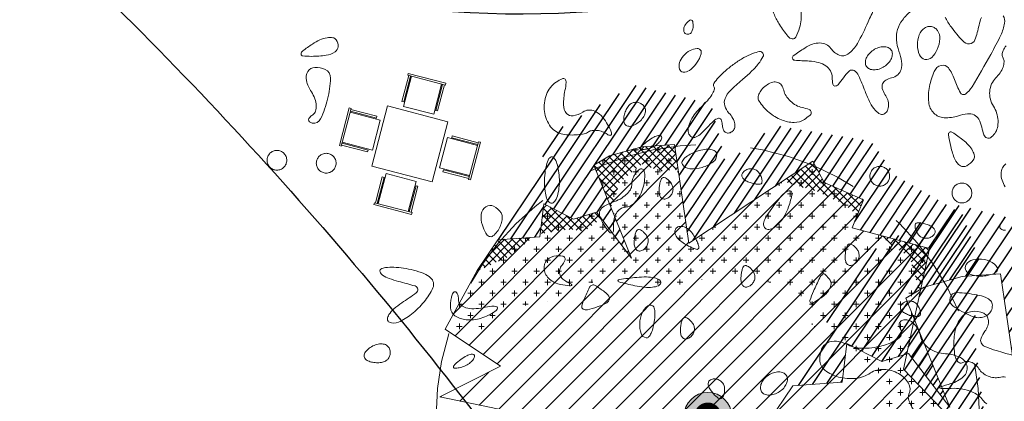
# Model space of a CAD drawing. Header units: millimetres. Extents: x -1402 to -179, y -280 to 6164.
# Tile 103 of 212: x -767.32 to -754.66, y 2765.57 to 2770.47. Entities that reach past the tile are written whole.
import ezdxf

# ---------------------------------------------------------------- set-up
doc = ezdxf.new("R2010")
doc.units = ezdxf.units.MM
doc.linetypes.add('AJN-Projection', pattern=[0.375, 0.25, -0.125])
doc.layers.get('0').update_dxf_attribs({"linetype": 'CONTINUOUS'})
for name, color, linetype in [('AJN-2-SBT-V', 51, 'CONTINUOUS'), ('AJN-6-VGT-OMBRE', 251, 'CONTINUOUS'), ('AJN-6-VGT-OMBRE-G', 251, 'CONTINUOUS')]:
    doc.layers.add(name, color=color, linetype=linetype)
for name, color, linetype, lineweight, true_color in [('AJN-6-Etang', 7, 'CONTINUOUS', 15, 0x46a499), ('AJN-6-PAY-TRONC', 7, 'CONTINUOUS', 9, 0x1d3a2b), ('AJN-6-VGT- GRAND ARBRE', 7, 'CONTINUOUS', 9, 0x23583a), ('AJN-6-VGT-ARBRE 2', 7, 'CONTINUOUS', 9, 0x25601a), ('AJN-6-VGT-ARBRE 5', 7, 'CONTINUOUS', 9, 0x677f2e), ('AJN-6-VGT-Bouleau', 7, 'CONTINUOUS', 9, 0x2a6a10), ('AJN-6-VGT-MOTIF EXIST', 7, 'CONTINUOUS', 9, 0x23583a)]:
    doc.layers.add(name, color=color, linetype=linetype, lineweight=lineweight, true_color=true_color)
doc.layers.add('AJN-8-252-H', color=252, linetype='CONTINUOUS', lineweight=20)
pattern_1 = [(45, (-4601.89262, 23.74093), (-0.0883883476, 0.0883883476), []), (135, (-4601.89262, 23.74093), (-0.0883883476, -0.0883883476), [])]

# ---------------------------------------------------------------- blocks, each defined once
blk = doc.blocks.new('table ext 1')
at = {"lineweight": 0, "ltscale": 0.1}
for p, q in [((-6648.44, -1492.046), (-6648.44, -1492.071)), ((-6648.44, -1492.071), (-6648.44, -1492.046)), ((-6648.44, -1492.046), (-6647.94, -1492.046)), ((-6647.94, -1492.071), (-6648.44, -1492.071)), ((-6648.428, -1492.071), (-6648.428, -1492.416)), ((-6648.403, -1492.416), (-6648.403, -1492.071)), ((-6648.39, -1492.071), (-6648.39, -1492.471)), ((-6647.99, -1492.471), (-6647.99, -1492.071)), ((-6647.978, -1492.416), (-6647.978, -1492.071)), ((-6647.953, -1492.071), (-6647.953, -1492.416)), ((-6647.94, -1492.046), (-6647.94, -1492.071)), ((-6647.94, -1492.071), (-6647.94, -1492.046)), ((-6648.428, -1492.416), (-6648.403, -1492.416)), ((-6647.953, -1492.416), (-6647.978, -1492.416)), ((-6647.79, -1492.517), (-6648.59, -1492.517)), ((-6648.59, -1492.517), (-6648.59, -1493.317)), ((-6648.39, -1492.471), (-6647.99, -1492.471)), ((-6647.79, -1493.317), (-6647.79, -1492.517)), ((-6649.061, -1492.667), (-6649.036, -1492.667)), ((-6649.036, -1492.667), (-6649.061, -1492.667)), ((-6649.061, -1492.667), (-6649.061, -1493.167)), ((-6649.036, -1493.167), (-6649.036, -1492.667)), ((-6647.344, -1493.167), (-6647.344, -1492.667)), ((-6647.319, -1492.667), (-6647.344, -1492.667)), ((-6647.344, -1492.667), (-6647.319, -1492.667)), ((-6647.319, -1492.667), (-6647.319, -1493.167)), ((-6649.036, -1492.679), (-6648.691, -1492.679)), ((-6648.691, -1492.704), (-6649.036, -1492.704)), ((-6649.036, -1492.717), (-6648.636, -1492.717)), ((-6648.691, -1492.679), (-6648.691, -1492.704)), ((-6648.636, -1492.717), (-6648.636, -1493.117)), ((-6647.344, -1492.717), (-6647.744, -1492.717)), ((-6647.744, -1492.717), (-6647.744, -1493.117)), ((-6647.344, -1492.679), (-6647.69, -1492.679)), ((-6647.69, -1492.679), (-6647.69, -1492.704)), ((-6647.69, -1492.704), (-6647.344, -1492.704)), ((-6649.061, -1493.167), (-6649.036, -1493.167)), ((-6649.036, -1493.167), (-6649.061, -1493.167)), ((-6648.636, -1493.117), (-6649.036, -1493.117)), ((-6648.691, -1493.129), (-6649.036, -1493.129)), ((-6649.036, -1493.154), (-6648.691, -1493.154)), ((-6648.691, -1493.154), (-6648.691, -1493.129)), ((-6647.744, -1493.117), (-6647.344, -1493.117)), ((-6647.69, -1493.154), (-6647.69, -1493.129)), ((-6647.69, -1493.129), (-6647.344, -1493.129)), ((-6647.344, -1493.154), (-6647.69, -1493.154)), ((-6647.319, -1493.167), (-6647.344, -1493.167)), ((-6647.344, -1493.167), (-6647.319, -1493.167)), ((-6648.59, -1493.317), (-6647.79, -1493.317)), ((-6648.428, -1493.763), (-6648.428, -1493.418)), ((-6648.428, -1493.418), (-6648.403, -1493.418)), ((-6648.403, -1493.418), (-6648.403, -1493.763)), ((-6648.39, -1493.763), (-6648.39, -1493.363)), ((-6648.39, -1493.363), (-6647.99, -1493.363)), ((-6647.99, -1493.363), (-6647.99, -1493.763)), ((-6647.953, -1493.418), (-6647.978, -1493.418)), ((-6647.978, -1493.418), (-6647.978, -1493.763)), ((-6647.953, -1493.763), (-6647.953, -1493.418)), ((-6647.94, -1493.763), (-6648.44, -1493.763)), ((-6648.44, -1493.788), (-6648.44, -1493.763)), ((-6648.44, -1493.763), (-6648.44, -1493.788)), ((-6648.44, -1493.788), (-6647.94, -1493.788)), ((-6647.94, -1493.788), (-6647.94, -1493.763)), ((-6647.94, -1493.763), (-6647.94, -1493.788))]:
    blk.add_line(p, q, dxfattribs=at)
blk = doc.blocks.new('ARBRE 2')
at = {"layer": 'AJN-6-VGT-OMBRE'}
h = blk.add_hatch(dxfattribs=at)
h.set_pattern_fill('ANSI31', color=256, scale=1.6, angle=45)
h.set_pattern_definition([(90, (-1859450.546, -3145762.69111), (-0.2, 3e-17), [])])
h.paths.add_polyline_path([(3.64, 4.599), (2.983, 5.847), (2.077, 6.504), (0.484, 6.39), (-0.363, 6.701), (-2.229, 5.852), (-2.624, 4.608), (-3.582, 5.482), (-5.154, 4.911), (-5.97, 3.233), (-5.724, 0.621), (-5.025, 1.165), (-5.343, 1.786), (-4.644, 1.863), (-4.325, 2.252), (-3.18, 1.863), (-4.92, 3.044), (-4.757, 3.39), (-4.298, 3.925), (-3.753, 4.349), (-2.353, 2.796), (-1.145, 5.669), (-0.7, 5.436), (0.191, 5.592), (0.318, 4.971), (1.909, 5.515), (2.863, 3.107), (5.343, 2.563), (4.635, 3.461)])
at = {"layer": 'AJN-6-VGT-ARBRE 2'}
blk.add_lwpolyline([(-4.757, 3.39), (-4.298, 3.925), (-3.753, 4.349), (-2.353, 2.796), (-1.145, 5.669), (-0.7, 5.436), (0.191, 5.592), (0.318, 4.971), (1.909, 5.515), (2.863, 3.107), (5.343, 2.563), (4.644, 0.311), (5.725, -0.389), (5.025, -0.621), (5.661, -1.165), (5.407, -2.02), (5.216, -2.485), (4.898, -2.952), (4.516, -3.496), (3.435, -3.573), (2.799, -4.971), (1.018, -5.671), (0.7, -3.729), (0.445, -5.515), (0.445, -5.204), (0.191, -4.894), (0.063, -5.748), (-1.208, -5.592), (-1.653, -5.437), (-2.226, -5.204), (-2.926, -4.894), (-0.827, -2.098), (-3.117, -4.117), (-2.608, -1.864), (-4.898, -2.796), (-4.198, -1.554), (-5.598, -1.554), (-5.661, -0.854), (-5.724, -0.156), (-5.724, 0.621), (-5.025, 1.165), (-5.343, 1.786), (-4.644, 1.863), (-4.325, 2.252), (-3.18, 1.863), (-4.92, 3.044)], close=True, dxfattribs=at)
at = {"layer": 'AJN-6-VGT-ARBRE 2', "const_width": 0.286}
blk.add_lwpolyline([(-0.143, 0, 1), (0.143, 0, 1)], format="xyb", close=True, dxfattribs=at)
blk = doc.blocks.new('Arbre 5')
at = {"layer": 'AJN-6-PAY-TRONC', "linetype": 'Continuous'}
h = blk.add_hatch(color=256, dxfattribs=at)
edge = h.paths.add_edge_path()
edge.add_arc((0, 0), 0.538, 0, 360)
at = {"layer": 'AJN-6-VGT-ARBRE 5'}
h = blk.add_hatch(dxfattribs=at)
h.set_pattern_fill('ANSI31', color=256, scale=3)
h.set_pattern_definition([(45, (-4601.89262, 23.74093), (-0.265165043, 0.265165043), [])])
h.paths.add_polyline_path([(-2.23, 5.901), (-1.496, 6.106), (-0.753, 6.158), (-0.43, 3.923), (2.381, 5.775), (2.641, 5.298), (3.533, 4.902), (3.274, 4.269), (5.028, 3.8), (4.436, 1.066), (6.335, -0.913), (4.353, -2.513), (4.903, -3.791), (4.135, -3.578), (4.379, -4.448), (3.636, -5.063), (3.185, -5.366), (2.62, -5.593), (1.95, -5.851), (0.933, -5.271), (-0.477, -6.143), (-2.496, -5.7), (-1.614, -3.766), (-2.916, -5.215), (-2.729, -4.937), (-2.771, -4.505), (-3.399, -5.195), (-4.446, -4.291), (-4.752, -3.884), (-5.126, -3.331), (-5.567, -2.632), (-2.003, -1.385), (-5.271, -1.82), (-3.461, -0.105), (-6.075, 0.436), (-4.701, 1.13), (-5.956, 1.971), (-5.593, 2.637), (-5.229, 3.302), (-4.762, 3.999), (-3.808, 4.066), (-3.72, 4.815), (-3.046, 4.463), (-2.526, 4.621), (-1.733, 3.584), (-2.584, 5.69)])
h = blk.add_hatch(dxfattribs=at)
h.set_pattern_fill('CROSS', color=256)
h.set_pattern_definition([(0, (-4601.89262, 23.74093), (0.25, 0.25), [0.125, -0.375]), (90, (-4601.83012, 23.67843), (-0.25, 0.25), [0.125, -0.375])])
h.paths.add_polyline_path([(5.028, 3.8), (3.274, 4.269), (3.533, 4.902), (2.641, 5.298), (2.381, 5.775), (-0.43, 3.923), (-0.753, 6.158), (-1.496, 6.106), (-2.23, 5.901), (-2.584, 5.69), (-1.733, 3.584), (-2.526, 4.621), (-3.046, 4.463), (-3.72, 4.815), (-3.808, 4.066), (-4.762, 3.999), (-5.229, 3.302), (-5.593, 2.637), (-5.956, 1.971), (-5.727, 1.818), (-4.803, 2.037), (-4.302, 2.481), (-3.558, 2.61), (-3.243, 2.638), (-3, 2.824), (-2.599, 3.039), (-2.07, 3.21), (-1.483, 3.11), (-1.039, 2.953), (-0.667, 2.981), (-0.324, 3.024), (0.235, 3.21), (1.208, 3.067), (1.608, 2.996), (2.195, 2.467), (2.281, 2.138), (2.911, 1.637), (3.24, 1.594), (3.626, 1.165), (3.998, 0.464), (3.998, 0.207), (3.998, -0.237), (4.857, -0.852), (5.113, -1.419), (5.18, -1.846), (6.335, -0.913), (4.436, 1.066)])
at = {"layer": 'AJN-6-VGT-ARBRE 5', "linetype": 'Continuous'}
h = blk.add_hatch(dxfattribs=at)
h.set_pattern_fill('ANSI37', color=256)
h.set_pattern_definition(pattern_1)
h.paths.add_polyline_path([(-0.753, 6.158), (-1.496, 6.106), (-2.23, 5.901), (-2.584, 5.69), (-2.198, 4.734), (-1.992, 5.311), (-1.495, 5.712), (-1.076, 5.551), (-0.671, 5.59)])
h = blk.add_hatch(dxfattribs=at)
h.set_pattern_fill('ANSI37', color=256)
h.set_pattern_definition(pattern_1)
h.paths.add_polyline_path([(2.641, 5.298), (2.381, 5.775), (1.695, 5.323), (2.492, 5.088), (3.122, 4.784), (3.389, 4.55), (3.533, 4.902)])
h = blk.add_hatch(dxfattribs=at)
h.set_pattern_fill('ANSI37', color=256)
h.set_pattern_definition(pattern_1)
h.paths.add_polyline_path([(-2.414, 4.473), (-2.526, 4.621), (-3.046, 4.463), (-3.72, 4.815), (-3.8, 4.135), (-3.133, 4.235), (-2.804, 4.196)])
h = blk.add_hatch(dxfattribs=at)
h.set_pattern_fill('ANSI37', color=256)
h.set_pattern_definition(pattern_1)
h.paths.add_polyline_path([(-3.956, 4.055), (-4.762, 3.999), (-5.229, 3.302), (-5.236, 3.29), (-4.505, 3.623)])
h = blk.add_hatch(dxfattribs=at)
h.set_pattern_fill('ANSI37', color=256)
h.set_pattern_definition(pattern_1)
h.paths.add_polyline_path([(5.028, 3.8), (3.904, 4.101), (4.1, 3.929), (4.58, 3.598), (4.81, 2.796)])
h = blk.add_hatch(dxfattribs=at)
h.set_pattern_fill('ANSI37', color=256)
h.set_pattern_definition(pattern_1)
h.paths.add_polyline_path([(5.77, -0.324), (5.974, -1.205), (6.335, -0.913)])
at = {"layer": 'AJN-6-VGT-OMBRE-G'}
h = blk.add_hatch(dxfattribs=at)
h.set_pattern_fill('ANSI31', color=256, scale=1.728, angle=11.1742)
h.set_pattern_definition([(56.174208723, (-3559528.00428, -1704447.6919), (-0.1794385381, 0.120240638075), [])])
h.paths.add_polyline_path([(6.03, 1.938), (6.192, 3.453), (5.773, 4.586), (4.276, 5.442), (3.702, 6.23), (1.519, 6.591), (0.416, 5.712), (0.082, 7.072), (-1.671, 7.504), (-3.413, 6.49), (-4.762, 3.999), (-3.808, 4.066), (-3.72, 4.815), (-3.046, 4.463), (-2.526, 4.621), (-1.733, 3.584), (-2.584, 5.69), (-2.23, 5.901), (-1.496, 6.106), (-0.753, 6.158), (-0.43, 3.923), (2.381, 5.775), (2.641, 5.298), (3.533, 4.902), (3.274, 4.269), (5.028, 3.8), (4.436, 1.066), (6.335, -0.913), (6.239, 0.319)])
at = {"layer": 'AJN-6-PAY-TRONC', "linetype": 'AJN-Projection', "ltscale": 10}
blk.add_circle((0, 0), 6.161, dxfattribs=at)
at = {"layer": 'AJN-6-PAY-TRONC', "linetype": 'Continuous'}
blk.add_circle((0, 0), 0.538, dxfattribs=at)
at = {"layer": 'AJN-6-VGT-ARBRE 2', "const_width": 0.309}
blk.add_lwpolyline([(-0.128, 0.086, 1), (0.128, -0.086, 1)], format="xyb", close=True, dxfattribs=at)
at = {"layer": 'AJN-6-VGT-ARBRE 5'}
blk.add_lwpolyline([(-2.23, 5.901), (-1.496, 6.106), (-0.753, 6.158), (-0.43, 3.923), (2.381, 5.775), (2.641, 5.298), (3.533, 4.902), (3.274, 4.269), (5.028, 3.8), (4.436, 1.066), (6.335, -0.913), (4.353, -2.513), (4.903, -3.791), (4.135, -3.578), (4.379, -4.448), (3.636, -5.063), (3.185, -5.366), (2.62, -5.593), (1.95, -5.851), (0.933, -5.271), (-0.477, -6.143), (-2.496, -5.7), (-1.614, -3.766), (-2.916, -5.215), (-2.729, -4.937), (-2.771, -4.505), (-3.399, -5.195), (-4.446, -4.291), (-4.752, -3.884), (-5.126, -3.331), (-5.567, -2.632), (-2.003, -1.385), (-5.271, -1.82), (-3.461, -0.105), (-6.075, 0.436), (-4.701, 1.13), (-5.956, 1.971), (-5.593, 2.637), (-5.229, 3.302), (-4.762, 3.999), (-3.808, 4.066), (-3.72, 4.815), (-3.046, 4.463), (-2.526, 4.621), (-1.733, 3.584), (-2.584, 5.69)], close=True, dxfattribs=at)
blk = doc.blocks.new('PAYSAGE 2')
at = {"layer": 'AJN-6-VGT-MOTIF EXIST'}
for points in [[(0.766, 19.456, 0.0787), (0.729, 19.4, 0.096938), (0.716, 19.345, 0.159035), (0.728, 19.3, -0.165068), (0.741, 19.251, -0.072792), (0.727, 19.184, -0.060594), (0.689, 19.111, -0.048397), (0.632, 19.043, 0.098754), (0.58, 18.968, 0.080927), (0.556, 18.873, 0.079043), (0.564, 18.773, 0.087055), (0.603, 18.684, -0.068783), (0.645, 18.596, -0.065299), (0.663, 18.498, -0.069951), (0.654, 18.405, -0.108288), (0.62, 18.333, -0.06547), (0.564, 18.278, -0.281358), (0.519, 18.274, -0.19345), (0.482, 18.314, -0.034457), (0.453, 18.414, 0.073327), (0.415, 18.514, 0.153791), (0.355, 18.57, 0.139397), (0.27, 18.585, 0.05612), (0.153, 18.559, -0.096132), (-0.03, 18.534, -0.186513), (-0.163, 18.594, -0.169141), (-0.229, 18.733, -0.077472), (-0.219, 18.936, -0.053026), (-0.158, 19.129, -0.224147), (-0.069, 19.207, -0.309373), (0.024, 19.175, -0.079649), (0.103, 19.027, 0.040969), (0.178, 18.855, 0.446873), (0.243, 18.839, 0.109887), (0.328, 18.93, 0.003936), (0.569, 19.348, 0.016135), (0.698, 19.594, 0.072133), (0.747, 19.75, 0.175093), (0.73, 19.843, 0.212761)], [(0.449, 19.821, 0.0529), (0.418, 19.723, -0.036176), (0.365, 19.535, -0.299981), (0.297, 19.484, -0.227376), (0.208, 19.521, -0.023417), (0.059, 19.702, -0.046977), (-0.018, 19.827, -0.08381)], [(-0.457, 19.905, 0.055686), (-0.567, 19.789, 0.089395), (-0.629, 19.667, 0.09305), (-0.643, 19.535, 0.064943), (-0.612, 19.389, -0.043724), (-0.578, 19.255, -0.108007), (-0.583, 19.155, -0.15203), (-0.627, 19.086, -0.121254), (-0.706, 19.047, 0.079182), (-0.781, 19.018, 0.165909), (-0.822, 18.97, 0.164702), (-0.825, 18.908, 0.077792), (-0.791, 18.833, -0.065368), (-0.756, 18.763, -0.082787), (-0.745, 18.691, -0.099051), (-0.758, 18.629, -0.147144), (-0.793, 18.587, -0.251083), (-0.85, 18.582, -0.112323), (-0.914, 18.628, -0.063488), (-0.981, 18.726, -0.025501), (-1.047, 18.876, 0.013428), (-1.131, 19.076, 0.150661), (-1.187, 19.14, 0.330457), (-1.246, 19.135, 0.056288), (-1.326, 19.047, -0.02109), (-1.394, 18.959, -0.227767), (-1.434, 18.941, -0.354015), (-1.46, 18.964, -0.037431), (-1.469, 19.051, 0.116265), (-1.492, 19.135, 0.114959), (-1.55, 19.2, 0.092054), (-1.642, 19.243, 0.051297), (-1.765, 19.262, -0.00668), (-1.951, 19.273, -0.299708), (-1.98, 19.295, -0.333727), (-1.97, 19.329, -0.007582), (-1.823, 19.429, -0.060652), (-1.723, 19.479, -0.089737), (-1.627, 19.495, -0.109643), (-1.545, 19.475, -0.134214), (-1.486, 19.424, 0.155085), (-1.379, 19.338, 0.253302), (-1.267, 19.352, 0.1105), (-1.145, 19.488, 0.025718), (-1.008, 19.765, -0.02153), (-0.924, 19.94, -0.091792)], [(0.759, 17.088, -0.182409), (0.698, 17.106, -0.364194), (0.688, 17.152, -0.034557), (0.752, 17.257, 0.087078)], [(0.755, 17.647, -0.067698), (0.715, 17.731, -0.084369), (0.702, 17.816, -0.099664), (0.719, 17.889, -0.142553), (0.762, 17.94, 0.178442)], [(0.76, 15.202, 0.099568), (0.679, 15.199, -0.09078), (0.609, 15.195, -0.06806), (0.534, 15.215, -0.066866), (0.466, 15.255, -0.080758), (0.416, 15.31, 0.069469), (0.37, 15.362, 0.085511), (0.315, 15.395, 0.10003), (0.258, 15.404, 0.139229), (0.21, 15.389, -0.260005), (0.167, 15.386, -0.169856), (0.131, 15.421, -0.079634), (0.105, 15.501, -0.03018), (0.095, 15.618, -0.068811), (0.119, 15.829, -0.128037), (0.202, 15.979, -0.170161), (0.328, 16.045, -0.143828), (0.478, 16.022, -0.144433), (0.521, 15.985, -0.123932), (0.539, 15.929, -0.101594), (0.53, 15.86, -0.071622), (0.495, 15.791, 0.051799), (0.445, 15.703, 0.214198), (0.445, 15.643, 0.178959), (0.492, 15.597, 0.035097), (0.604, 15.554, 0.009098), (1.034, 15.434, 0.08612)], [(-0.429, 14.791, -0.055371), (-0.485, 14.903, -0.198383), (-0.482, 14.982, 0.244647), (-0.488, 15.123, 0.136152), (-0.615, 15.247, 0.114047), (-0.807, 15.301, 0.159527), (-0.978, 15.255, -0.120056), (-1.167, 15.186, -0.090892), (-1.388, 15.203, -0.105142), (-1.563, 15.291, -0.219642), (-1.63, 15.425, -0.104505), (-1.606, 15.559, -0.177102), (-1.531, 15.642, -0.157485), (-1.412, 15.662, -0.079388), (-1.266, 15.617, 0.121438), (-1.059, 15.572, 0.064775), (-0.798, 15.612, 0.086772), (-0.609, 15.706, 0.400739), (-0.589, 15.815, -0.094445), (-0.608, 15.861, -0.172632), (-0.603, 15.9, -0.173028), (-0.574, 15.928, -0.094932), (-0.525, 15.939, -0.137836), (-0.467, 15.924, -0.079503), (-0.411, 15.879, -0.069073), (-0.364, 15.81, -0.060709), (-0.335, 15.729, 0.10182), (-0.296, 15.642, 0.084209), (-0.224, 15.57, 0.076724), (-0.125, 15.522, 0.064492), (-0.011, 15.501, -0.103307), (0.178, 15.453, -0.238925), (0.264, 15.339, -0.258318), (0.219, 15.21, -0.112821), (0.057, 15.119, 0.002617), (-0.083, 15.077, 0.518851), (-0.087, 15.066, 0.239098), (-0.07, 15.057, 0.001673), (0.102, 15.058, -0.052797), (0.21, 15.048, -0.047929), (0.318, 15.016, -0.051014), (0.409, 14.967, -0.098553), (0.467, 14.908, 0.113218), (0.52, 14.858, 0.100252)]]:
    blk.add_lwpolyline(points, format="xyb", dxfattribs=at)
for points in [[(-1.915, 20.072, -0.086594), (-1.883, 19.999, -0.04354), (-1.868, 19.9, -0.041499), (-1.87, 19.791, -0.048188), (-1.89, 19.689, -0.037417), (-1.936, 19.571, -0.333054), (-1.982, 19.546, -0.193794), (-2.04, 19.581, -0.015561), (-2.145, 19.73, -0.043099), (-2.213, 19.855, -0.087038), (-2.239, 19.963, -0.121072), (-2.224, 20.05, -0.143291), (-2.17, 20.113, -0.090674), (-2.102, 20.142, -0.09558), (-2.03, 20.145, -0.099644), (-1.964, 20.12, -0.108083)], [(-3.303, 19.611, -0.205169), (-3.35, 19.61, -0.253867), (-3.377, 19.644, -0.148358), (-3.371, 19.703, -0.095829), (-3.331, 19.761, -0.051615), (-3.3, 19.786, -0.240886), (-3.278, 19.789, -0.240886), (-3.263, 19.772, -0.051615), (-3.257, 19.732, -0.049969), (-3.258, 19.693, -0.054875), (-3.268, 19.656, -0.062056), (-3.284, 19.627, -0.135188)], [(-0.115, 19.654, -0.161033), (-0.086, 19.546, -0.089687), (-0.118, 19.412, -0.09984), (-0.19, 19.309, -0.245171), (-0.277, 19.284, -0.245171), (-0.347, 19.341, -0.09984), (-0.373, 19.464, -0.089687), (-0.35, 19.6, -0.161033), (-0.281, 19.687, -0.099038), (-0.238, 19.705, -0.097945), (-0.191, 19.705, -0.097945), (-0.148, 19.687, -0.099038)], [(-7.845, 19.534, -0.163584), (-7.822, 19.447, -0.234725), (-7.861, 19.38, -0.112355), (-7.974, 19.337, -0.031558), (-8.163, 19.323, -0.023197), (-8.277, 19.328, -0.409657), (-8.298, 19.353, -0.220444), (-8.276, 19.393, -0.011293), (-8.152, 19.48, -0.042523), (-8.056, 19.534, -0.062416), (-7.964, 19.562, -0.082215), (-7.889, 19.562, -0.210568)], [(-3.221, 19.224, -0.069663), (-3.305, 19.142, -0.181089), (-3.386, 19.119, -0.314734), (-3.431, 19.158, -0.13594), (-3.431, 19.242, -0.117278), (-3.383, 19.328, -0.080365), (-3.295, 19.398, -0.105848), (-3.207, 19.424, -0.320134), (-3.156, 19.394, -0.150782), (-3.153, 19.365, -0.045154), (-3.165, 19.321, -0.040739), (-3.189, 19.272, -0.03437)], [(-2.361, 19.365, -0.278667), (-2.359, 19.317, -0.03891), (-2.417, 19.229, -0.035255), (-2.509, 19.127, -0.02277), (-2.628, 19.02, 0.026491), (-2.778, 18.885, 0.102181), (-2.847, 18.78, 0.170962), (-2.851, 18.688, 0.113098), (-2.797, 18.595, -0.060395), (-2.747, 18.526, -0.089765), (-2.722, 18.456, -0.117474), (-2.727, 18.395, -0.169088), (-2.76, 18.353, -0.125971), (-2.805, 18.337, -0.188832), (-2.844, 18.349, -0.148095), (-2.871, 18.388, -0.072246), (-2.882, 18.448, 0.10713), (-2.897, 18.51, 0.345), (-2.933, 18.527, 0.134548), (-2.991, 18.496, 0.02236), (-3.081, 18.404, -0.030593), (-3.168, 18.318, -0.112183), (-3.236, 18.282, -0.237492), (-3.285, 18.291, -0.162043), (-3.316, 18.339, -0.127331), (-3.317, 18.41, -0.054667), (-3.285, 18.5, -0.049222), (-3.226, 18.594, -0.046288), (-3.15, 18.676, 0.028901), (-3.074, 18.753, 0.042391), (-3.017, 18.829, 0.05008), (-2.985, 18.894, 0.238409), (-2.99, 18.935, -0.29922), (-2.99, 18.976, -0.037005), (-2.932, 19.051, -0.033917), (-2.842, 19.138, -0.021356), (-2.727, 19.228, -0.024981), (-2.604, 19.307, -0.040215), (-2.492, 19.36, -0.048727), (-2.403, 19.384, -0.295929)], [(-1.029, 19.193, 0.148195), (-0.99, 19.161, 0.098894), (-0.932, 19.149, 0.082425), (-0.866, 19.16, 0.064853), (-0.8, 19.192, 0.064853), (-0.744, 19.24, 0.082425), (-0.708, 19.297, 0.098894), (-0.696, 19.355, 0.148195), (-0.711, 19.403, 0.148195), (-0.75, 19.435, 0.098894), (-0.807, 19.447, 0.082425), (-0.874, 19.436, 0.064853), (-0.94, 19.404, 0.064853), (-0.995, 19.356, 0.082425), (-1.031, 19.299, 0.098894), (-1.043, 19.241, 0.148195)], [(-7.988, 19.155, -0.304085), (-7.919, 19.042, -0.048964), (-7.957, 18.773, -0.050301), (-8.046, 18.521, -0.345946), (-8.155, 18.466, -0.112299), (-8.19, 18.482, -0.253183), (-8.201, 18.507, -0.173341), (-8.187, 18.539, -0.057674), (-8.148, 18.572, 0.167478), (-8.112, 18.619, 0.095027), (-8.102, 18.692, 0.075828), (-8.12, 18.778, 0.056395), (-8.165, 18.865, -0.087201), (-8.228, 19.011, -0.198645), (-8.21, 19.128, -0.24824), (-8.121, 19.181, -0.121198)], [(-4.905, 18.883, 0.049176), (-4.924, 18.699, 0.175672), (-4.885, 18.59, 0.270106), (-4.8, 18.559, 0.102562), (-4.677, 18.607, -0.132361), (-4.602, 18.633, -0.120857), (-4.521, 18.618, -0.094793), (-4.441, 18.561, -0.055142), (-4.369, 18.469, -0.020908), (-4.32, 18.38, -0.102704), (-4.305, 18.325, -0.451325), (-4.322, 18.308, -0.134342), (-4.361, 18.322, 0.060871), (-4.422, 18.354, 0.05935), (-4.49, 18.371, 0.064506), (-4.554, 18.37, 0.112798), (-4.604, 18.352, -0.091262), (-4.658, 18.328, -0.033011), (-4.742, 18.315, -0.031418), (-4.837, 18.313, -0.032436), (-4.932, 18.323, -0.191095), (-5.089, 18.418, -0.131103), (-5.169, 18.614, -0.1222), (-5.143, 18.834, -0.15808), (-5.017, 18.992, -0.036212), (-4.94, 19.035, -0.312923), (-4.904, 19.029, -0.230569), (-4.889, 18.988, -0.022978)], [(-2.093, 18.888, 0.087391), (-2.063, 18.815, 0.062739), (-2.007, 18.747, 0.061633), (-1.934, 18.694, 0.07672), (-1.855, 18.665, -0.034697), (-1.767, 18.64, -0.267166), (-1.74, 18.608, -0.26499), (-1.753, 18.569, -0.034274), (-1.827, 18.513, -0.150711), (-1.96, 18.474, -0.092775), (-2.121, 18.506, -0.079765), (-2.281, 18.603, -0.071127), (-2.41, 18.749, -0.170574), (-2.422, 18.794, -0.09425), (-2.406, 18.85, -0.074784), (-2.365, 18.908, -0.05519), (-2.304, 18.958, -0.079508), (-2.233, 18.991, -0.148468), (-2.17, 18.989, -0.161165), (-2.122, 18.953, -0.09809)], [(-3.884, 18.675, -0.153634), (-3.87, 18.626, -0.097988), (-3.883, 18.568, -0.080552), (-3.922, 18.509, -0.062283), (-3.98, 18.46, -0.066118), (-4.043, 18.429, -0.138808), (-4.098, 18.426, -0.191142), (-4.134, 18.452, -0.139169), (-4.149, 18.5, -0.06081), (-4.144, 18.562, -0.051032), (-4.123, 18.625, -0.053229), (-4.092, 18.679, -0.089642), (-4.054, 18.715, -0.105429), (-4.011, 18.732, -0.099231), (-3.963, 18.73, -0.096318), (-3.919, 18.71, -0.092995)], [(-3.661, 18.274, -0.126455), (-3.682, 18.231, -0.060344), (-3.728, 18.188, -0.05415), (-3.789, 18.153, -0.051402), (-3.858, 18.131, -0.054073), (-3.918, 18.126, -0.470617), (-3.932, 18.144, -0.168741), (-3.911, 18.179, -0.018894), (-3.836, 18.238, -0.028489), (-3.762, 18.285, -0.077125), (-3.703, 18.307, -0.208169), (-3.671, 18.3, -0.296942)], [(0.345, 17.991, -0.113119), (0.261, 17.917, -0.264736), (0.179, 17.918, -0.160062), (0.108, 18, -0.045292), (0.056, 18.164, -0.00941), (0.025, 18.317, -0.321298), (0.04, 18.348, -0.286809), (0.077, 18.346, -0.008116), (0.211, 18.25, -0.046499), (0.285, 18.183, -0.065629), (0.336, 18.11, -0.084725), (0.358, 18.042, -0.193502)], [(-8.502, 18.058, -0.099038), (-8.484, 18.012, -0.097945), (-8.484, 17.962, -0.097945), (-8.503, 17.917, -0.099038), (-8.538, 17.882, -0.099038), (-8.584, 17.863, -0.097945), (-8.634, 17.863, -0.097945), (-8.679, 17.883, -0.099038), (-8.714, 17.918, -0.099038), (-8.733, 17.963, -0.097945), (-8.733, 18.013, -0.097945), (-8.713, 18.059, -0.099038), (-8.678, 18.094, -0.099038), (-8.633, 18.112, -0.097945), (-8.583, 18.112, -0.097945), (-8.537, 18.093, -0.099038)], [(-2.953, 18.062, -0.247429), (-3, 17.966, -0.087903), (-3.141, 17.897, -0.086621), (-3.3, 17.879, -0.234528), (-3.395, 17.935, -0.269156), (-3.397, 17.973, -0.095176), (-3.362, 18.019, -0.062812), (-3.294, 18.065, -0.036115), (-3.204, 18.104, -0.044796), (-3.109, 18.127, -0.078506), (-3.028, 18.126, -0.120306), (-2.974, 18.103, -0.228144)], [(-7.868, 18.02, -0.099038), (-7.85, 17.974, -0.097945), (-7.85, 17.925, -0.097945), (-7.869, 17.879, -0.099038), (-7.904, 17.844, -0.099038), (-7.95, 17.826, -0.097945), (-8, 17.826, -0.097945), (-8.045, 17.845, -0.099038), (-8.08, 17.88, -0.099038), (-8.099, 17.926, -0.097945), (-8.099, 17.976, -0.097945), (-8.079, 18.021, -0.099038), (-8.044, 18.056, -0.099038), (-7.998, 18.075, -0.097945), (-7.949, 18.075, -0.097945), (-7.903, 18.055, -0.099038)], [(-4.98, 17.798, -0.035017), (-4.977, 17.683, -0.04122), (-4.991, 17.575, -0.04574), (-5.018, 17.489, -0.149031), (-5.056, 17.443, -0.294347), (-5.096, 17.443, -0.141623), (-5.132, 17.482, -0.072265), (-5.157, 17.564, -0.033184), (-5.167, 17.674, -0.026476), (-5.164, 17.793, -0.033029), (-5.148, 17.902, -0.034931), (-5.123, 17.989, -0.160081), (-5.091, 18.029, -0.333255), (-5.057, 18.027, -0.10566), (-5.024, 17.984, -0.059177), (-4.996, 17.904, -0.029499)], [(-3.893, 17.67, -0.054664), (-3.927, 17.564, -0.06328), (-3.982, 17.474, -0.073507), (-4.048, 17.412, -0.144557), (-4.116, 17.389, 0.122706), (-4.18, 17.371, 0.099552), (-4.233, 17.325, 0.089982), (-4.268, 17.256, 0.079042), (-4.279, 17.177, -0.022348), (-4.282, 17.076, -0.370609), (-4.304, 17.054, -0.255655), (-4.338, 17.069, -0.014643), (-4.408, 17.166, -0.063038), (-4.457, 17.264, -0.185004), (-4.455, 17.338, -0.165708), (-4.403, 17.397, -0.048627), (-4.292, 17.448, 0.046215), (-4.197, 17.49, 0.054994), (-4.117, 17.547, 0.064046), (-4.064, 17.61, 0.15438), (-4.047, 17.668, -0.070973), (-4.041, 17.725, -0.052805), (-4.019, 17.784, -0.053333), (-3.985, 17.837, -0.077567), (-3.944, 17.874, -0.282727), (-3.909, 17.875, -0.204695), (-3.885, 17.843, -0.081063), (-3.879, 17.771, -0.030731)], [(-2.408, 17.824, -0.042167), (-2.384, 17.781, -0.061769), (-2.372, 17.74, -0.081139), (-2.372, 17.707, -0.210953), (-2.384, 17.687, -0.151918), (-2.411, 17.679, -0.038439), (-2.457, 17.684, -0.035638), (-2.511, 17.697, -0.029505), (-2.567, 17.719, -0.082592), (-2.61, 17.748, -0.161196), (-2.63, 17.785, -0.182303), (-2.622, 17.822, -0.108972), (-2.59, 17.856, -0.093332), (-2.542, 17.876, -0.09642), (-2.49, 17.877, -0.099167), (-2.443, 17.859, -0.105053)], [(-0.752, 17.853, -0.099038), (-0.733, 17.807, -0.097945), (-0.733, 17.758, -0.097945), (-0.753, 17.712, -0.099038), (-0.788, 17.677, -0.099038), (-0.833, 17.658, -0.097945), (-0.883, 17.659, -0.097945), (-0.929, 17.678, -0.099038), (-0.964, 17.713, -0.099038), (-0.982, 17.759, -0.097945), (-0.982, 17.808, -0.097945), (-0.963, 17.854, -0.099038), (-0.928, 17.889, -0.099038), (-0.882, 17.907, -0.097945), (-0.832, 17.907, -0.097945), (-0.787, 17.888, -0.099038)], [(-3.536, 17.687, -0.105053), (-3.518, 17.641, -0.099167), (-3.519, 17.59, -0.09642), (-3.54, 17.543, -0.093332), (-3.578, 17.507, -0.108972), (-3.621, 17.49, -0.182303), (-3.659, 17.498, -0.161196), (-3.685, 17.531, -0.082592), (-3.695, 17.582, -0.029505), (-3.693, 17.641, -0.035638), (-3.684, 17.696, -0.038439), (-3.67, 17.74, -0.151918), (-3.653, 17.762, -0.210953), (-3.629, 17.766, -0.081139), (-3.599, 17.753, -0.061769), (-3.566, 17.725, -0.042167)], [(-2.029, 17.389, -0.044485), (-2.078, 17.28, -0.051357), (-2.145, 17.187, -0.058714), (-2.217, 17.122, -0.147008), (-2.284, 17.099, -0.180223), (-2.331, 17.115, -0.222234), (-2.351, 17.157, -0.115371), (-2.337, 17.225, -0.041865), (-2.287, 17.31, -0.015691), (-2.121, 17.531, -0.150605), (-2.025, 17.596, -0.557325), (-1.985, 17.56, -0.043133)], [(0.304, 17.638, -0.099038), (0.323, 17.592, -0.097945), (0.323, 17.542, -0.097945), (0.304, 17.496, -0.099038), (0.269, 17.462, -0.099038), (0.223, 17.443, -0.097945), (0.173, 17.443, -0.097945), (0.127, 17.462, -0.099038), (0.093, 17.497, -0.099038), (0.074, 17.543, -0.097945), (0.074, 17.593, -0.097945), (0.093, 17.639, -0.099038), (0.128, 17.674, -0.099038), (0.174, 17.692, -0.097945), (0.224, 17.692, -0.097945), (0.27, 17.673, -0.099038)], [(-5.725, 17.313, -0.137707), (-5.711, 17.268, -0.061456), (-5.716, 17.205, -0.05418), (-5.739, 17.136, -0.048784), (-5.776, 17.071, -0.079092), (-5.831, 17.015, -0.269012), (-5.879, 17.01, -0.173223), (-5.924, 17.053, -0.03502), (-5.967, 17.155, -0.114657), (-5.981, 17.296, -0.21975), (-5.922, 17.39, -0.25984), (-5.822, 17.397, -0.137624)], [(-3.855, 17.019, -0.105053), (-3.837, 16.973, -0.099167), (-3.839, 16.922, -0.09642), (-3.86, 16.875, -0.093332), (-3.897, 16.839, -0.108972), (-3.941, 16.822, -0.182303), (-3.978, 16.83, -0.161196), (-4.004, 16.862, -0.082592), (-4.014, 16.914, -0.029505), (-4.013, 16.973, -0.035638), (-4.004, 17.028, -0.038439), (-3.99, 17.072, -0.151918), (-3.972, 17.094, -0.210953), (-3.949, 17.098, -0.081139), (-3.919, 17.085, -0.061769), (-3.886, 17.057, -0.042167)], [(-3.256, 17.034, -0.024748), (-3.219, 16.971, -0.039339), (-3.194, 16.914, -0.046727), (-3.183, 16.869, -0.289661), (-3.193, 16.848, -0.222225), (-3.219, 16.844, -0.030693), (-3.271, 16.863, -0.030395), (-3.334, 16.895, -0.02136), (-3.401, 16.939, -0.055937), (-3.457, 16.989, -0.100118), (-3.488, 17.043, -0.147206), (-3.489, 17.09, -0.184534), (-3.464, 17.125, -0.152681), (-3.417, 17.139, -0.098158), (-3.361, 17.127, -0.08088), (-3.304, 17.09, -0.062722)], [(-0.208, 17.146, -0.082592), (-0.165, 17.117, -0.161196), (-0.145, 17.08, -0.182303), (-0.153, 17.043, -0.108972), (-0.185, 17.009, -0.093332), (-0.233, 16.989, -0.09642), (-0.285, 16.988, -0.099167), (-0.332, 17.006, -0.105053), (-0.367, 17.041, -0.042167), (-0.391, 17.084, -0.061769), (-0.403, 17.125, -0.081139), (-0.403, 17.158, -0.210953), (-0.391, 17.178, -0.151918), (-0.364, 17.186, -0.038439), (-0.318, 17.181, -0.035638), (-0.264, 17.168, -0.029505)], [(-1.143, 16.833, -0.105053), (-1.125, 16.787, -0.099167), (-1.127, 16.736, -0.09642), (-1.148, 16.689, -0.093332), (-1.185, 16.652, -0.108972), (-1.228, 16.636, -0.182303), (-1.266, 16.644, -0.161196), (-1.292, 16.676, -0.082592), (-1.302, 16.728, -0.029505), (-1.3, 16.787, -0.035638), (-1.292, 16.842, -0.038439), (-1.278, 16.886, -0.151918), (-1.26, 16.908, -0.210953), (-1.237, 16.912, -0.081139), (-1.206, 16.898, -0.061769), (-1.173, 16.871, -0.042167)], [(-4.945, 16.638, 0.107558), (-4.971, 16.584, 0.12073), (-4.971, 16.526, 0.116942), (-4.944, 16.473, 0.0966), (-4.894, 16.433, -0.012615), (-4.822, 16.394, -0.555586), (-4.821, 16.38, -0.183455), (-4.847, 16.374, -0.005647), (-4.958, 16.391, -0.14066), (-5.103, 16.459, -0.176763), (-5.173, 16.588, -0.233554), (-5.136, 16.706, -0.19572), (-5.014, 16.76, -0.038634), (-4.938, 16.757, -0.237054), (-4.906, 16.735, -0.256593), (-4.905, 16.699, -0.044049)], [(0.616, 16.654, -0.108271), (0.652, 16.61, -0.257062), (0.651, 16.569, -0.161356), (0.611, 16.534, -0.045328), (0.531, 16.509, -0.049992), (0.445, 16.499, -0.054888), (0.362, 16.506, -0.062067), (0.293, 16.529, -0.13514), (0.252, 16.566, -0.310331), (0.253, 16.649, -0.180578), (0.34, 16.708, -0.106345), (0.487, 16.712, -0.120025)], [(-6.851, 16.576, -0.03354), (-6.718, 16.532, -0.087543), (-6.633, 16.479, -0.146331), (-6.596, 16.418, -0.173766), (-6.602, 16.351, -0.063566), (-6.716, 16.17, -0.053564), (-6.878, 16.01, -0.058162), (-7.044, 15.908, -0.221109), (-7.162, 15.907, -0.300687), (-7.186, 15.946, -0.136253), (-7.168, 16.005, -0.070529), (-7.103, 16.079, -0.033186), (-7.002, 16.156, 0.009299), (-6.818, 16.283, 0.284599), (-6.797, 16.333, 0.288152), (-6.832, 16.373, 0.009471), (-7.046, 16.432, -0.026053), (-7.166, 16.469, -0.061723), (-7.249, 16.512, -0.143955), (-7.282, 16.553, -0.360419), (-7.272, 16.587, -0.121879), (-7.211, 16.609, -0.031203), (-7.105, 16.613, -0.0299), (-6.979, 16.602, -0.02645)], [(-2.483, 16.556, -0.105053), (-2.465, 16.51, -0.099167), (-2.466, 16.459, -0.09642), (-2.488, 16.412, -0.093332), (-2.525, 16.376, -0.108972), (-2.568, 16.359, -0.182303), (-2.606, 16.367, -0.161196), (-2.632, 16.399, -0.082592), (-2.642, 16.451, -0.029505), (-2.64, 16.51, -0.035638), (-2.631, 16.565, -0.038439), (-2.618, 16.609, -0.151918), (-2.6, 16.631, -0.210953), (-2.577, 16.635, -0.081139), (-2.546, 16.621, -0.061769), (-2.513, 16.594, -0.042167)], [(-3.673, 16.412, -0.253633), (-3.704, 16.376, -0.066521), (-3.78, 16.357, -0.05091), (-3.885, 16.357, -0.032763), (-4.005, 16.376, -0.002294), (-4.213, 16.424, -0.404836), (-4.224, 16.441, -0.323466), (-4.206, 16.457, -0.001975), (-3.983, 16.483, -0.029819), (-3.857, 16.489, -0.05386), (-3.755, 16.477, -0.082345), (-3.69, 16.451, -0.314606)], [(-1.497, 16.446, -0.17131), (-1.484, 16.397, -0.095191), (-1.502, 16.336, -0.075283), (-1.547, 16.274, -0.055234), (-1.613, 16.219, -0.011938), (-1.719, 16.154, -0.327416), (-1.75, 16.157, -0.309569), (-1.757, 16.188, -0.011213), (-1.709, 16.306, -0.007234), (-1.63, 16.478, -0.137048), (-1.592, 16.523, -0.364836), (-1.554, 16.518, -0.042895)], [(-4.396, 16.298, -0.081645), (-4.341, 16.243, -0.277726), (-4.337, 16.194, -0.165948), (-4.382, 16.148, -0.031444), (-4.492, 16.103, -0.0223), (-4.616, 16.067, -0.194491), (-4.671, 16.075, -0.326297), (-4.689, 16.115, -0.050462), (-4.66, 16.201, -0.006778), (-4.588, 16.356, -0.195064), (-4.556, 16.384, -0.236943), (-4.516, 16.38, -0.010264)], [(-6.272, 16.181, 0.218093), (-6.246, 16.129, 0.103478), (-6.178, 16.093, 0.072727), (-6.076, 16.081, 0.045328), (-5.957, 16.094, -0.020707), (-5.846, 16.112, -0.103211), (-5.784, 16.107, -0.456401), (-5.773, 16.083, -0.131062), (-5.802, 16.048, -0.081319), (-5.984, 15.959, -0.093861), (-6.176, 15.939, -0.129803), (-6.319, 15.99, -0.239735), (-6.377, 16.095, -0.030077), (-6.375, 16.162, -0.036092), (-6.365, 16.223, -0.039032), (-6.35, 16.272, -0.150264), (-6.33, 16.296, -0.289584), (-6.309, 16.297, -0.142178), (-6.291, 16.277, -0.073638), (-6.277, 16.236, -0.034496)], [(0.391, 16.258, -0.037215), (0.505, 16.226, -0.122823), (0.568, 16.183, -0.185552), (0.59, 16.126, -0.108201), (0.574, 16.055, -0.122706), (0.533, 16.003, -0.099552), (0.469, 15.972, -0.089982), (0.392, 15.967, -0.079042), (0.315, 15.988, -0.041352), (0.085, 16.114, -0.325718), (0.046, 16.222, -0.343808), (0.135, 16.288, -0.04287)], [(-3.754, 15.94, -0.030935), (-3.77, 15.845, -0.05004), (-3.797, 15.768, -0.066988), (-3.829, 15.718, -0.274667), (-3.862, 15.706, -0.264952), (-3.927, 15.763, -0.097357), (-3.944, 15.888, -0.084765), (-3.913, 16.026, -0.149534), (-3.84, 16.116, -0.176123), (-3.796, 16.126, -0.256649), (-3.764, 16.104, -0.110288), (-3.749, 16.041, -0.030483)], [(-0.371, 16.125, -0.042167), (-0.347, 16.082, -0.061769), (-0.335, 16.041, -0.081139), (-0.335, 16.008, -0.210953), (-0.347, 15.988, -0.151918), (-0.374, 15.98, -0.038439), (-0.42, 15.985, -0.035638), (-0.474, 15.998, -0.029505), (-0.529, 16.02, -0.082592), (-0.573, 16.05, -0.161196), (-0.592, 16.086, -0.182303), (-0.585, 16.124, -0.108972), (-0.553, 16.157, -0.093332), (-0.505, 16.177, -0.09642), (-0.453, 16.178, -0.099167), (-0.406, 16.16, -0.105053)], [(-3.261, 15.889, -0.105053), (-3.242, 15.843, -0.099167), (-3.244, 15.793, -0.09642), (-3.265, 15.745, -0.093332), (-3.303, 15.709, -0.108972), (-3.346, 15.692, -0.182303), (-3.383, 15.7, -0.161196), (-3.409, 15.733, -0.082592), (-3.42, 15.784, -0.029505), (-3.418, 15.843, -0.035638), (-3.409, 15.899, -0.038439), (-3.395, 15.943, -0.151918), (-3.377, 15.964, -0.210953), (-3.354, 15.968, -0.081139), (-3.324, 15.955, -0.061769), (-3.291, 15.927, -0.042167)], [(-7.173, 15.587, -0.092995), (-7.153, 15.541, -0.096318), (-7.152, 15.492, -0.099231), (-7.17, 15.448, -0.105429), (-7.202, 15.415, -0.089642), (-7.25, 15.394, -0.053229), (-7.312, 15.387, -0.051032), (-7.378, 15.392, -0.06081), (-7.438, 15.411, -0.139169), (-7.476, 15.444, -0.191142), (-7.485, 15.488, -0.138808), (-7.461, 15.537, -0.066118), (-7.408, 15.583, -0.062283), (-7.339, 15.617, -0.080552), (-7.271, 15.629, -0.097988), (-7.212, 15.619, -0.153634)], [(-6.067, 15.464, -0.126455), (-6.088, 15.421, -0.060344), (-6.134, 15.379, -0.05415), (-6.196, 15.343, -0.051402), (-6.264, 15.322, -0.054073), (-6.324, 15.316, -0.470617), (-6.339, 15.334, -0.168741), (-6.318, 15.369, -0.018894), (-6.243, 15.428, -0.028489), (-6.168, 15.476, -0.077125), (-6.11, 15.497, -0.208169), (-6.077, 15.491, -0.296942)], [(-2.378, 15.015, 0.148195), (-2.339, 14.983, 0.098894), (-2.281, 14.971, 0.082425), (-2.215, 14.982, 0.064853), (-2.149, 15.014, 0.064853), (-2.093, 15.062, 0.082425), (-2.057, 15.119, 0.098894), (-2.045, 15.177, 0.148195), (-2.06, 15.225, 0.148195), (-2.099, 15.257, 0.098894), (-2.156, 15.269, 0.082425), (-2.223, 15.258, 0.064853), (-2.289, 15.226, 0.064853), (-2.344, 15.178, 0.082425), (-2.38, 15.121, 0.098894), (-2.392, 15.063, 0.148195)], [(-3.043, 15.052, 0.029505), (-3.008, 15.004, 0.035638), (-2.971, 14.962, 0.038439), (-2.935, 14.933, 0.151918), (-2.908, 14.925, 0.210953), (-2.887, 14.935, 0.081139), (-2.868, 14.962, 0.061769), (-2.856, 15.004, 0.042167), (-2.852, 15.052, 0.105053), (-2.862, 15.101, 0.099167), (-2.892, 15.142, 0.09642), (-2.935, 15.17, 0.093332), (-2.987, 15.179, 0.108972), (-3.032, 15.169, 0.182303), (-3.058, 15.142, 0.161196), (-3.062, 15.101, 0.082592)]]:
    blk.add_lwpolyline(points, format="xyb", close=True, dxfattribs=at)
at = {"layer": 'AJN-6-VGT- GRAND ARBRE', "linetype": 'Continuous', "xscale": 0.567, "yscale": 0.567, "zscale": 0.567}
blk.add_blockref('Arbre 5', (-3.068, 14.7), dxfattribs=at)
at = {"layer": 'AJN-6-VGT-Bouleau', "xscale": 0.7199999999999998, "yscale": 0.7199999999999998, "zscale": 0.7199999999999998, "rotation": 326.174208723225}
blk.add_blockref('ARBRE 2', (1.198, 12.425), dxfattribs=at)
at = {"layer": 'AJN-8-252-H', "rotation": 165.3256258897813}
blk.add_blockref('table ext 1', (-6816.426, 258.133), dxfattribs=at)

msp = doc.modelspace()

# ---------------------------------------------------------------- hatches: boundary and pattern name
at = {"layer": 'AJN-6-Etang', "linetype": 'Continuous', "transparency": 33554687}
h = msp.add_hatch(color=256, dxfattribs=at)
h.dxf.hatch_style = 1
h.set_gradient(color1=(39, 228, 241), rotation=300, centered=1, tint=0.757097)
edge = h.paths.add_edge_path()
edge.add_arc((-658.55, 2792.225), 31.392, 95.9871, 117.6289)
edge.add_arc((174.6, 1213.921), 1816.099, 117.825098, 118.558921)
edge.add_arc((-870.381, 3159.857), 392.83, 293.36165, 296.74349, ccw=False)
edge.add_arc((-614.787, 2618.281), 206.659, 118.88386, 123.39128)
edge.add_arc((-706.779, 2755.885), 41.155, 121.8922, 144.7242)
edge.add_arc((-725.507, 2770.873), 17.268, 149.4437, 174.392)
edge.add_arc((-772.426, 2775.199), 29.851, 304.7622, 354.9303, ccw=False)
edge.add_arc((-698.607, 2766.45), 58.95, 195.52126, 201.68263)
edge.add_arc((-747.702, 2747.29), 6.258, 204.7452, 238.7353)
edge.add_arc((-746.727, 2748.896), 8.137, 238.7353, 265.806)
edge.add_arc((-745.636, 2763.769), 23.05, 265.806, 291.7959)
edge.add_arc((-753.553, 2788.708), 49.183, 289.5713, 327.78)
edge.add_arc((-836.774, 2844.021), 149.1, 326.84859, 332.81313)
edge.add_arc((-633.94, 2742.694), 77.663, 136.27217, 154.68784, ccw=False)
edge.add_arc((-644.2, 2745.649), 68.386, 109.57822, 132.11598, ccw=False)
edge.add_arc((-604.807, 2649.088), 172.631, 89.91502, 111.15778, ccw=False)
edge.add_arc((-602.093, 2930.689), 108.998, 268.70775, 275.51662)
edge.add_arc((-606.581, 2926.947), 105.816, 278.1314, 283.13615)
edge.add_arc((-574.259, 2778.538), 46.11, 93.6854, 100.3376, ccw=False)
edge.add_arc((-571.727, 2721.662), 103.038, 76.98883, 93.05743, ccw=False)
edge.add_arc((-575.925, 2720.153), 105.52, 69.08009, 74.95191, ccw=False)
edge.add_arc((-530.744, 2836.326), 19.141, 246.9189, 258.474)
edge.add_arc((-533.925, 2821.717), 4.196, 261.1793, 268.9072)
edge.add_arc((-533.995, 2819.262), 1.739, 269.6643, 283.9875)
edge.add_arc((-533.745, 2818.258), 0.705, 283.9875, 313.6162)
edge.add_arc((-533.583, 2818.088), 0.471, 313.6162, 348.515)
edge.add_arc((-534.231, 2818.22), 1.132, 348.515, 378.9076)
edge.add_line((-533.16, 2818.587), (-534.456, 2822.795))
edge.add_arc((-546.231, 2819.163), 12.323, 17.1429, 67.7752)
edge.add_arc((-537.065, 2841.595), 11.91, 204.3464, 247.7752, ccw=False)
edge.add_arc((-396.142, 857.591), 1984.905, 94.385347, 94.749934)
edge.add_arc((-573.029, 2986.388), 151.228, 266.76282, 274.74993, ccw=False)
edge.add_arc((-587.115, 2737.341), 98.217, 86.76282, 102.47536)
edge.add_arc((-768.595, 3557.611), 741.889, 278.27455, 282.475358, ccw=False)

# ---------------------------------------------------------------- linework, layer by layer
at = {"layer": 'AJN-2-SBT-V'}
msp.add_lwpolyline([(-608.332, 2833.239, -0.018332), (-661.825, 2823.445, 0.094712), (-673.108, 2820.037, 0.003202), (-693.608, 2809.048, -0.014757), (-714.61, 2799.231, 0.01967), (-728.522, 2790.827, 0.099954), (-740.377, 2779.652, 0.10929), (-742.693, 2772.561, -0.222464), (-755.406, 2750.676, 0.026891), (-753.385, 2744.671, 0.149407), (-750.95, 2741.941, 0.11867), (-747.322, 2740.781, 0.113891), (-737.078, 2742.367, 0.168279), (-711.944, 2762.486, 0.026031), (-704.147, 2775.898, -0.080527), (-690.062, 2796.377, -0.098658), (-667.116, 2810.081, -0.092955), (-604.551, 2821.718, 0.029718)], format="xyb", dxfattribs=at)
at = {"layer": 'AJN-2-SBT-V', "linetype": 'Continuous', "flags": 128}
msp.add_lwpolyline([(-728.522, 2790.827, -0.01967), (-714.61, 2799.231, 0.018604), (-728.23, 2792.258, 0.00352), (-747.902, 2781.087, -0.18653), (-753.114, 2773.059, -0.284372), (-767.049, 2772.055, -0.15426), (-767.321, 2771.817, -0.04881), (-760.711, 2764.391, -0.089979), (-756.512, 2755.405, 0.020604), (-755.406, 2750.676, 0.222464), (-742.693, 2772.561, -0.10929), (-740.377, 2779.652, -0.099954)], format="xyb", close=True, dxfattribs=at)

# ---------------------------------------------------------------- block references
at = {"linetype": 'Continuous'}
msp.add_blockref('PAYSAGE 2', (-755.406, 2750.676), dxfattribs=at)

doc.saveas('drawing.dxf')
